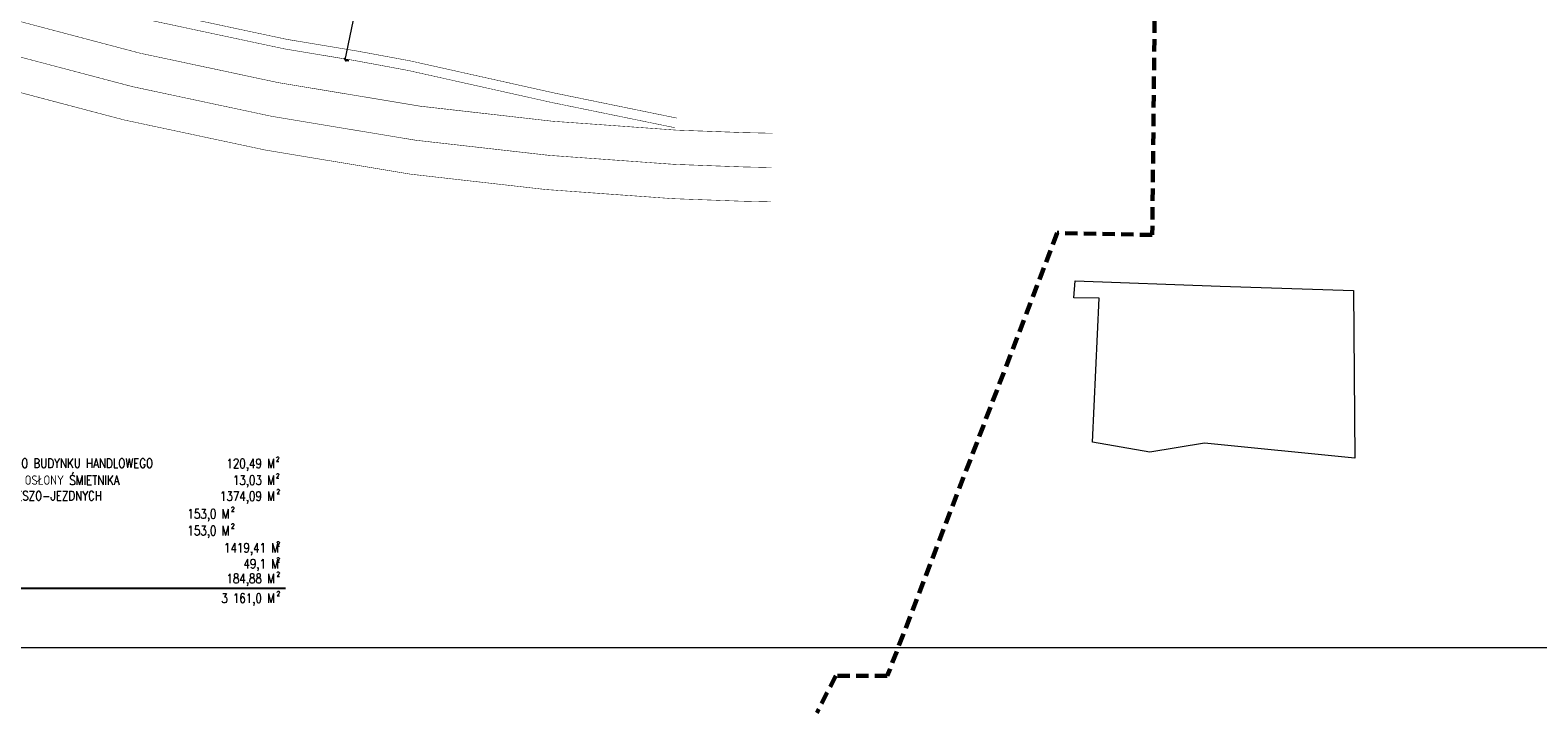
# Model space of a CAD drawing. Header units: metres. Extents: x 7472034 to 8439876, y 5890181 to 5961460.
# Tile 4 of 202: x 8439427 to 8439581, y 5890283 to 5890353. Entities that reach past the tile are written whole.
import ezdxf
from ezdxf.enums import TextEntityAlignment as Align

# ---------------------------------------------------------------- set-up
doc = ezdxf.new("R2010")
doc.units = ezdxf.units.M
doc.header["$MEASUREMENT"] = 0
doc.header["$XCLIPFRAME"] = 2
for name, pattern in [('ACAD_ISO03W100', [30, 12, -18]), ('ACAD_ISO07W100', [3, 0, -3]), ('DASHED', [19.05, 12.7, -6.35])]:
    doc.linetypes.add(name, pattern=pattern)
doc.layers.get('0').update_dxf_attribs({"linetype": 'CONTINUOUS', "lineweight": 5})
doc.layers.get('Defpoints').update_dxf_attribs({"linetype": 'CONTINUOUS'})
for name, color, linetype, lineweight in [('### Krawężnik', 6, 'CONTINUOUS', 35), ('###pasy ruchu', 132, 'CONTINUOUS', 100), ('a___ogony', 7, 'CONTINUOUS', 5), ('ZAG-obrys 018 wymiary', 7, 'CONTINUOUS', 18), ('ZAG-OPIS_020', 7, 'CONTINUOUS', 25)]:
    doc.layers.add(name, color=color, linetype=linetype, lineweight=lineweight)
doc.layers.add('100_rzut_wym_wew', color=7, linetype='CONTINUOUS')
doc.layers.add('malowanki', color=252, linetype='CONTINUOUS')
doc.styles.add('DIM', font='simplex.shx', dxfattribs={"width": 0.8})
doc.styles.add('RS', font='Romans.shx', dxfattribs={"width": 0.7})
doc.dimstyles.new('DIM-WEW_500', dxfattribs={"dimscale": 5, "dimtxt": 18, "dimasz": 10, "dimexe": 4, "dimexo": 8, "dimgap": 5, "dimtad": 1, "dimlfac": 0.01, "dimzin": 9, "dimdsep": 46, "dimtxsty": 'DIM', "dimblk": 'ARCHTICK', "dimcen": 5, "dimclrt": 112, "dimadec": 4, "dimazin": 2, "dimtfac": 4, "dimtmove": 0, "dimatfit": 3, "dimldrblk": 'ARCHTICK', "dimfxl": 0, "dimtolj": 1, "dimlwd": 13, "dimarcsym": 0})
picture_1 = doc.add_image_def('image4.jpg', size_in_pixel=(4063, 1993))

# ---------------------------------------------------------------- blocks, each defined once
blk = doc.blocks.new('_Oblique')
at = {"color": 0, "linetype": 'ByBlock', "lineweight": -2}
blk.add_line((-0.5, -0.5), (0.5, 0.5), dxfattribs=at)
blk = doc.blocks.new('*D123')
at = {"layer": 'Defpoints', "color": 0, "linetype": 'Continuous'}
for p in [(8439464.35, 5890376.17), (8439458.92, 5890349.87), (8439459.38, 5890349.78)]:
    blk.add_point(p, dxfattribs=at)
at = {"layer": 'ZAG-obrys 018 wymiary', "color": 0, "linetype": 'Continuous', "lineweight": 13}
blk.add_line((8439464.8, 5890376.07), (8439459.38, 5890349.78), dxfattribs=at)
at = {"layer": 'ZAG-obrys 018 wymiary', "color": 0, "linetype": 'Continuous', "lineweight": -2}
for p, q in [((8439464.8, 5890376.07), (8439465.2, 5890375.99)), ((8439459.38, 5890349.78), (8439459.77, 5890349.7))]:
    blk.add_line(p, q, dxfattribs=at)
at = {"layer": 'ZAG-obrys 018 wymiary', "color": 0, "linetype": 'Continuous', "lineweight": 13, "xscale": 0.3, "yscale": 0.3, "zscale": 0.3}
for p, rotation in [((8439464.8, 5890376.07), 78.3394479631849), ((8439459.38, 5890349.78), 258.3394479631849)]:
    blk.add_blockref('_Oblique', p, dxfattribs=dict(at, rotation=rotation))
at = {"layer": 'ZAG-obrys 018 wymiary', "color": 112, "linetype": 'Continuous', "lineweight": 25, "insert": (8439461.5, 5890363.05), "char_height": 0.8, "attachment_point": 5, "rotation": 78.3394, "style": 'RS'}
blk.add_mtext('\\A1;26.9', dxfattribs=at)
blk = doc.blocks.new('_ArchTick')
at = {"layer": '100_rzut_wym_wew', "color": 0, "linetype": 'Continuous', "const_width": 0.15}
blk.add_lwpolyline([(-0.5, -0.5), (0.5, 0.5)], dxfattribs=at)
blk = doc.blocks.new('A$C1D2679FE')
at = {"layer": '###pasy ruchu', "color": 251, "linetype": 'ACAD_ISO03W100', "lineweight": 13, "ltscale": 0.08, "const_width": 0.05}
for points in [[(214.01, 8.57), (201.46, 11.14), (186.79, 14.41), (181.38, 15.41), (174.22, 16.6), (167.24, 18.09), (160.29, 19.57), (153.76, 21.29), (147.2, 23.03), (139.68, 25.36), (131.94, 27.76), (117.85, 32.22), (109.13, 34.97), (103.72, 36.68), (89.36, 41.21), (75.01, 45.74), (46.61, 54.7), (32.21, 59.27), (3.48, 68.37)], [(213.81, 7.59), (201.25, 10.16), (201.25, 10.16), (186.59, 13.43), (181.21, 14.43), (174.03, 15.62), (167.03, 17.11), (160.05, 18.6), (153.5, 20.33), (146.93, 22.06), (139.38, 24.41), (131.65, 26.81), (117.54, 31.26), (108.83, 34.01), (103.42, 35.72), (89.06, 40.25), (74.71, 44.78), (46.3, 53.75), (31.9, 58.31), (3.18, 67.41)], [(223.77, 7.02), (220.79, 7.09), (217.34, 7.22), (213.96, 7.34), (211.18, 7.54), (207.61, 7.8), (203.93, 8.06), (201.29, 8.25), (194.56, 9.02), (187.87, 9.78), (180.63, 10.98), (173.38, 12.18), (166.31, 13.69), (159.24, 15.19), (152.61, 16.94), (145.96, 18.7), (138.34, 21.07), (130.6, 23.47), (116.49, 27.93), (107.77, 30.68), (102.37, 32.39), (88.01, 36.92), (73.65, 41.45), (45.25, 50.41)], [(223.7, 3.52), (220.69, 3.59), (217.21, 3.72), (213.77, 3.85), (210.92, 4.05), (207.36, 4.31), (203.68, 4.57), (200.97, 4.77), (194.17, 5.54), (187.38, 6.31), (180.06, 7.52), (172.73, 8.74), (165.58, 10.26), (158.43, 11.79), (151.72, 13.56), (144.99, 15.33), (137.31, 17.72), (129.55, 20.13), (115.44, 24.59), (106.72, 27.34), (101.31, 29.05), (86.96, 33.58), (72.6, 38.11), (44.19, 47.08)], [(223.62, 0.02), (220.59, 0.09), (217.08, 0.22), (213.58, 0.35), (210.67, 0.56), (207.11, 0.81), (203.43, 1.08), (200.65, 1.28), (193.77, 2.06), (186.9, 2.84), (179.49, 4.07), (172.08, 5.3), (164.85, 6.84), (157.62, 8.38), (150.82, 10.17), (144.03, 11.97), (136.27, 14.38), (128.51, 16.79), (114.38, 21.25), (105.67, 24), (100.26, 25.71), (85.9, 30.24), (71.55, 34.77), (43.14, 43.74)]]:
    blk.add_lwpolyline(points, dxfattribs=at)

msp = doc.modelspace()

# ---------------------------------------------------------------- linework, layer by layer
at = {"layer": '###pasy ruchu', "color": 251, "linetype": 'ACAD_ISO03W100', "lineweight": 13, "ltscale": 0.08, "const_width": 0.05}
for points in [[(8439493.031, 5890342.857), (8439480.471, 5890345.427), (8439480.471, 5890345.427), (8439465.811, 5890348.697), (8439460.43, 5890349.695), (8439453.255, 5890350.886), (8439446.258, 5890352.376), (8439439.277, 5890353.863), (8439432.727, 5890355.593), (8439426.15, 5890357.331), (8439418.605, 5890359.674), (8439410.869, 5890362.077), (8439396.767, 5890366.529), (8439388.052, 5890369.281), (8439382.642, 5890370.989), (8439368.286, 5890375.52), (8439353.931, 5890380.05), (8439325.527, 5890389.018), (8439311.128, 5890393.581), (8439282.402, 5890402.681)], [(8439493.231, 5890343.836), (8439480.68, 5890346.405), (8439466.011, 5890349.677), (8439460.603, 5890350.68), (8439453.441, 5890351.869), (8439446.467, 5890353.354), (8439439.509, 5890354.836), (8439432.983, 5890356.56), (8439426.426, 5890358.292), (8439418.902, 5890360.629), (8439411.168, 5890363.031), (8439397.068, 5890367.483), (8439388.353, 5890370.235), (8439382.943, 5890371.943), (8439368.587, 5890376.474), (8439354.232, 5890381.004), (8439325.829, 5890389.971), (8439311.43, 5890394.534), (8439282.704, 5890403.635)], [(8439502.996, 5890342.29), (8439500.015, 5890342.354), (8439496.565, 5890342.482), (8439493.182, 5890342.607), (8439490.399, 5890342.808), (8439486.838, 5890343.064), (8439483.153, 5890343.329), (8439480.517, 5890343.518), (8439473.785, 5890344.282), (8439467.089, 5890345.042), (8439459.857, 5890346.242), (8439452.604, 5890347.446), (8439445.529, 5890348.953), (8439438.465, 5890350.458), (8439431.834, 5890352.21), (8439425.184, 5890353.966), (8439417.567, 5890356.332), (8439409.823, 5890358.737), (8439395.713, 5890363.192), (8439386.998, 5890365.944), (8439381.588, 5890367.652), (8439367.232, 5890372.182), (8439352.877, 5890376.712), (8439324.472, 5890385.681)], [(8439502.921, 5890338.791), (8439499.913, 5890338.855), (8439496.435, 5890338.984), (8439492.991, 5890339.112), (8439490.148, 5890339.317), (8439486.587, 5890339.573), (8439482.902, 5890339.838), (8439480.194, 5890340.033), (8439473.39, 5890340.804), (8439466.605, 5890341.574), (8439459.284, 5890342.789), (8439451.952, 5890344.006), (8439444.8, 5890345.53), (8439437.653, 5890347.052), (8439430.94, 5890348.826), (8439424.217, 5890350.601), (8439416.529, 5890352.989), (8439408.777, 5890355.397), (8439394.66, 5890359.854), (8439385.944, 5890362.606), (8439380.535, 5890364.314), (8439366.179, 5890368.844), (8439351.824, 5890373.374), (8439323.416, 5890382.344)], [(8439502.846, 5890335.292), (8439499.811, 5890335.357), (8439496.306, 5890335.487), (8439492.801, 5890335.617), (8439489.897, 5890335.826), (8439486.336, 5890336.082), (8439482.651, 5890336.347), (8439479.871, 5890336.547), (8439472.996, 5890337.327), (8439466.121, 5890338.107), (8439458.711, 5890339.337), (8439451.301, 5890340.567), (8439444.071, 5890342.107), (8439436.841, 5890343.647), (8439430.046, 5890345.442), (8439423.251, 5890347.237), (8439415.491, 5890349.647), (8439407.731, 5890352.057), (8439393.606, 5890356.517), (8439384.89, 5890359.269), (8439379.481, 5890360.977), (8439365.126, 5890365.507), (8439350.771, 5890370.037), (8439322.361, 5890379.007)]]:
    msp.add_lwpolyline(points, dxfattribs=at)
at = {"layer": 'a___ogony', "ltscale": 0.1}
msp.add_lwpolyline([(8439175.585, 5890486.406), (8439682.733, 5890486.406), (8439682.733, 5890289.798), (8439175.585, 5890289.798)], close=True, dxfattribs=at)
at = {"layer": 'malowanki', "color": 1, "linetype": 'DASHED', "lineweight": 60, "ltscale": 0.1}
for p, q in [((8439542, 5890355.712, 0), (8439541.748, 5890331.914, 0)), ((8439532.057, 5890332.117, 0), (8439514.715, 5890286.924, 0)), ((8439541.748, 5890331.914, 0), (8439532.057, 5890332.117, 0)), ((8439509.457, 5890286.924, 0), (8439507.516, 5890283.157, 0)), ((8439514.715, 5890286.924, 0), (8439509.457, 5890286.924, 0))]:
    msp.add_line(p, q, dxfattribs=at)
at = {"layer": 'ZAG-OPIS_020', "color": 0}
msp.add_lwpolyline([(8439403.899, 5890295.884), (8439453.304, 5890295.884)], dxfattribs=at)

# ---------------------------------------------------------------- block references
at = {"layer": '### Krawężnik', "color": 1, "linetype": 'Continuous', "lineweight": 60, "ltscale": 0.2}
msp.add_blockref('A$C1D2679FE', (8439279.223, 5890335.267), dxfattribs=at)

# ---------------------------------------------------------------- texts
at = {"layer": 'ZAG-OPIS_020', "color": 0, "style": 'DIM', "width": 0.8}
for s, height, p in [('  POWIERZCHNIA ZABUDOWY PROJEKTOWANEGO BUDYNKU HANDLOWEGO', 0.96, (8439402.712, 5890308.138)), ('2', 0.48, (8439452.335, 5890308.794)), ('  POWIERZCHNIA ZABUDOWY PROJEKTOWANEJ OSŁONY ŚMIETNIKA', 0.96, (8439402.712, 5890306.423)), ('2', 0.48, (8439452.335, 5890307.095)), ('POWIERZCHNIA NAWIERZCHNI UTWARDZ. PIESZO-JEZDNYCH', 0.96, (8439404.102, 5890304.828)), ('2', 0.48, (8439452.391, 5890305.5)), ('2', 0.48, (8439447.751, 5890303.685)), ('2', 0.48, (8439447.751, 5890301.978)), ('2', 0.48, (8439452.391, 5890300.148)), ('2', 0.48, (8439452.391, 5890298.524)), ('2', 0.48, (8439452.391, 5890297.061)), ('2', 0.48, (8439452.403, 5890295.083))]:
    msp.add_text(s, height=height, dxfattribs=at).set_placement(p)
for s, p in [('120,49 M', (8439452.222, 5890308.122)), ('13,03 M', (8439452.222, 5890306.423)), ('1374,09 M', (8439452.222, 5890304.789)), ('153,0 M', (8439447.583, 5890302.975)), ('153,0 M', (8439447.583, 5890301.267)), ('1419,41 M ', (8439453.165, 5890299.517)), ('49,1 M ', (8439453.165, 5890297.892)), ('184,88 M', (8439452.222, 5890296.39)), ('3 161,0 M', (8439452.221, 5890294.382))]:
    msp.add_text(s, height=0.96, dxfattribs=at).set_placement(p, align=Align.RIGHT)

# ---------------------------------------------------------------- dimensions: what is measured, and where the dimension line sits
at = {"layer": 'ZAG-obrys 018 wymiary', "linetype": 'Continuous', "lineweight": 25}
dim = msp.add_aligned_dim(p1=(8439464.347, 5890376.169), p2=(8439458.92, 5890349.872), distance=0.467, dimstyle='DIM-WEW_500', override={"dimscale": 0.1, "dimtxt": 8, "dimasz": 3, "dimgap": 2, "dimdec": 1, "dimlfac": 1, "dimtxsty": 'RS', "dimblk1": 'Oblique', "dimblk2": 'Oblique', "dimsah": 1, "dimfxl": 50, "dimfxlon": 1}, dxfattribs=at)
dim.commit()
dim.dimension.update_dxf_attribs({"geometry": '*D123', "text_midpoint": (8439461.503, 5890363.047)})

# ---------------------------------------------------------------- pictures from other files: only their frames are drawn
at = {"layer": 'malowanki', "color": 255, "linetype": 'ACAD_ISO07W100', "lineweight": 15, "ltscale": 2}
image = msp.add_image(picture_1, insert=(8439502.071, 5890297.006), size_in_units=(85.734, 42.055), rotation=0.71583, dxfattribs=at)
image.set_boundary_path([(2869.34, 643.21), (2866.97, 1452.53), (2139.42, 1371.95), (1875.66, 1411.26), (1598.32, 1360.81), (1639.55, 663.69), (1517.17, 661.365), (1524.12, 578.69), (2225.69, 613.82), (2869.34, 643.21)])

doc.saveas('drawing.dxf')
